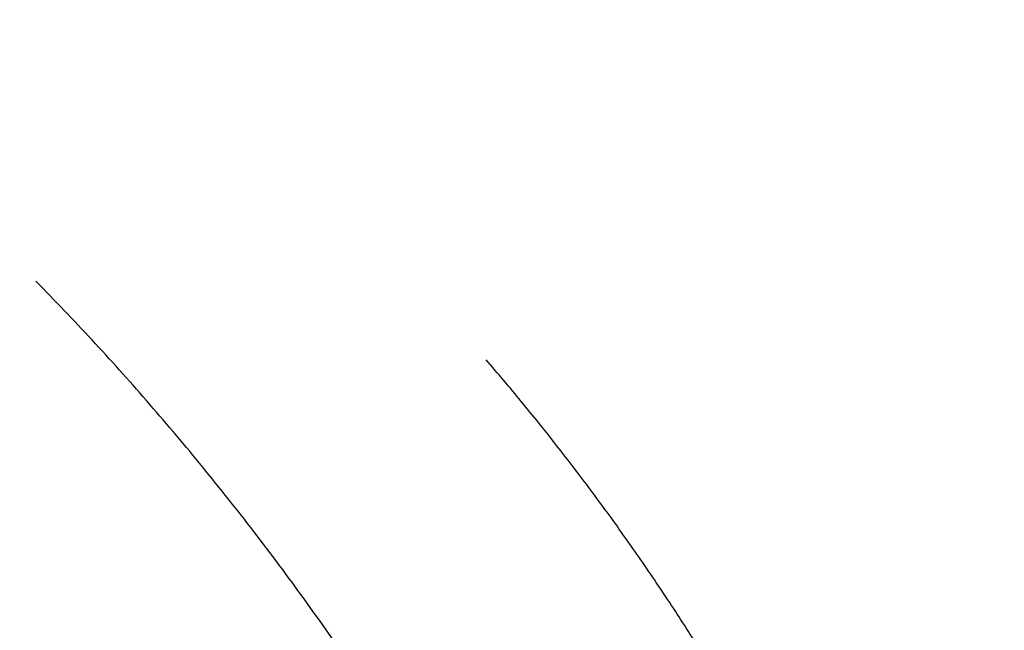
# Model space of a CAD drawing. Header units: millimetres. Extents: x -189 to 189, y -189 to 189.
# Tile 205 of 256: x -120.343 to -119.463, y -62.123 to -61.577. Entities that reach past the tile are written whole.
import ezdxf

# ---------------------------------------------------------------- set-up
doc = ezdxf.new("R2010")
doc.units = ezdxf.units.MM
doc.layers.add('Livello 01', color=7, linetype='Continuous', true_color=0x000000)

msp = doc.modelspace()

# ---------------------------------------------------------------- linework, layer by layer
at = {"layer": 'Livello 01', "color": 7, "true_color": 0xffffff}
for points, knots in [([(-83.7629, -61.57745, 297.23671), (-88.82683, -65.28493, 304.94209), (-93.88378, -68.97827, 312.71229), (-98.86728, -72.61123, 320.44841), (-106.81078, -78.40021, 332.85624), (-115.30718, -84.59727, 346.20878), (-118.64694, -87.03518, 351.46198), (-126.23624, -92.57925, 363.39057), (-134.64157, -98.7309, 376.52452), (-139.08247, -101.98477, 383.40489), (-143.41794, -105.16151, 390.0802), (-148.12443, -108.60933, 397.25367)], [0, 0, 0, 0, 0, 0, 49.257186, 49.257186, 49.257186, 82.005087, 82.005087, 82.005087, 127.90304, 127.90304, 127.90304, 127.90304, 127.90304, 127.90304]), ([(-67.40831, -61.76834, 229.69942), (-70.62795, -64.71859, 217.10153), (-73.83636, -67.65856, 204.49237), (-77.02704, -70.58228, 191.92418), (-80.74447, -73.98867, 177.29073), (-84.47257, -77.40485, 162.64741), (-85.00525, -77.89296, 160.55584), (-86.07455, -78.87279, 156.35889), (-87.14603, -79.85463, 152.15676), (-87.66845, -80.33334, 150.1088), (-89.27902, -81.80915, 143.798), (-90.89477, -83.28971, 137.47567), (-91.97006, -84.27503, 133.27227), (-94.11835, -86.24358, 124.88266), (-96.25896, -88.20509, 116.53914), (-97.32656, -89.18336, 112.38184), (-101.58314, -93.0838, 95.8211), (-105.7959, -96.94408, 79.48551), (-108.94473, -99.82945, 67.29909), (-112.45179, -103.04308, 53.74312), (-116.00668, -106.30054, 40.01438), (-116.36286, -106.62692, 38.63894), (-117.0763, -107.28067, 35.88412), (-117.79198, -107.93646, 33.12104), (-118.15041, -108.2649, 31.73734), (-118.68884, -108.75829, 29.65882), (-119.22868, -109.25295, 27.57506), (-119.40797, -109.41724, 26.88302), (-119.76748, -109.74668, 25.49538), (-120.12886, -110.07782, 24.1006), (-120.31106, -110.24477, 23.3974), (-120.4917, -110.4103, 22.70025), (-120.67314, -110.57656, 22)], [0, 0, 0, 0, 0, 0, 65.990276, 65.990276, 65.990276, 76.983667, 76.983667, 76.983667, 88.04082, 88.04082, 88.04082, 110.027022, 110.027022, 110.027022, 132.013223, 132.013223, 132.013223, 197.927934, 197.927934, 197.927934, 205.256041, 205.256041, 205.256041, 212.584149, 212.584149, 212.584149, 216.24599, 216.24599, 216.24599, 219.907831, 219.907831, 219.907831, 219.907831, 219.907831, 219.907831])]:
    msp.add_open_spline(points, degree=5, knots=knots, dxfattribs=at)
for points in [[(-119.65017, -63.11394, 337.46636), (-119.70305, -62.82602, 337.53565), (-119.80187, -62.53861, 337.57194), (-119.94416, -62.26527, 337.57194), (-120.12292, -62.01947, 337.53565), (-120.32843, -61.81102, 337.46636)], [(-119.47676, -62.74417, 104.13121), (-119.52475, -62.55419, 104.11546), (-119.59508, -62.3692, 104.10742), (-119.68678, -62.19305, 104.10742), (-119.79797, -62.02934, 104.11546), (-119.92607, -61.88105, 104.13121)]]:
    msp.add_open_spline(points, degree=5, dxfattribs=at)

doc.saveas('drawing.dxf')
